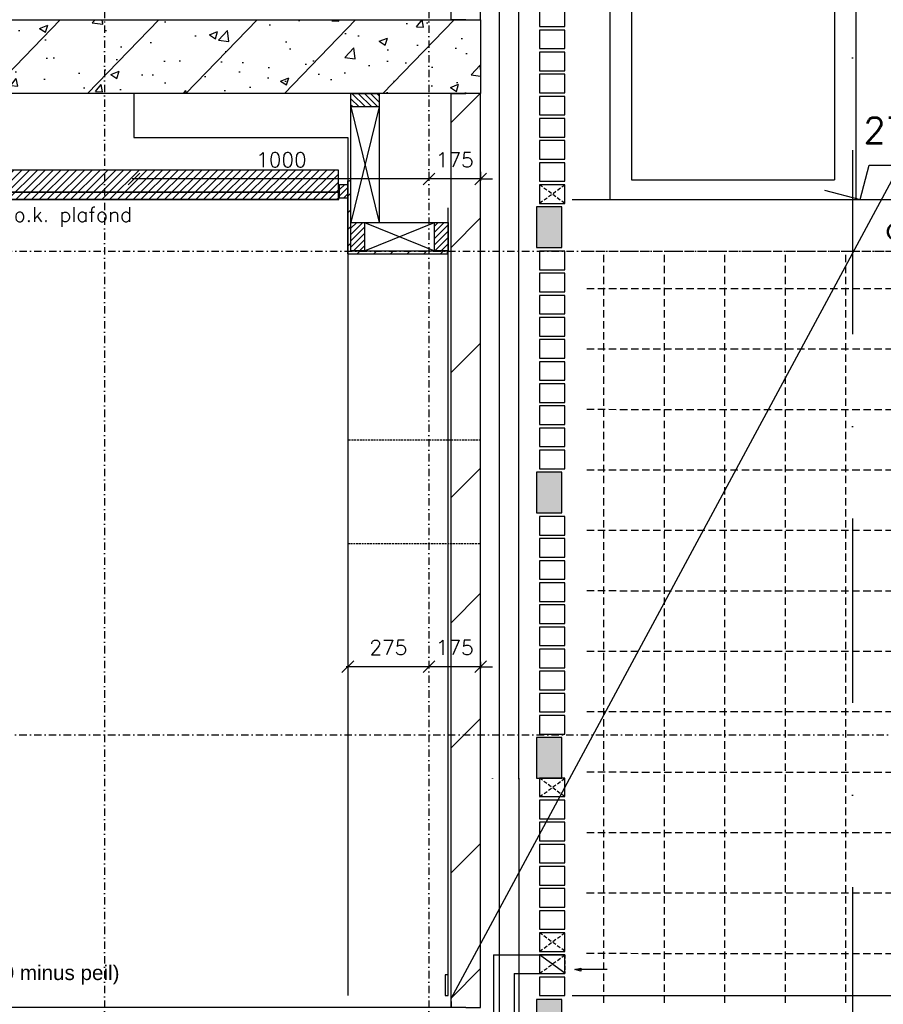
# Model space of a CAD drawing. Extents: x 149262 to 371235, y 141599 to 287858.
# Tile 46 of 60: x 162201 to 165128, y 182562 to 185902. Entities that reach past the tile are written whole.
import ezdxf

# ---------------------------------------------------------------- set-up
doc = ezdxf.new("R2010")
doc.units = 0
doc.header["$LTSCALE"] = 50
doc.header["$MEASUREMENT"] = 0
doc.header["$PDMODE"] = 3
doc.header["$PDSIZE"] = 0.1
for name, pattern in [('DASHDOT', [1, 0.5, -0.25, 0, -0.25]), ('DD1', [2.66667, 1.66667, -0.5, 0, -0.5]), ('HIDDEN', [0.375, 0.25, -0.125]), ('HIDDEN2', [0.1875, 0.125, -0.0625]), ('HIDDENX2', [0.75, 0.5, -0.25])]:
    doc.linetypes.add(name, pattern=pattern)
doc.layers.get('0').update_dxf_attribs({"linetype": 'CONTINUOUS'})
doc.layers.get('DEFPOINTS').update_dxf_attribs({"linetype": 'CONTINUOUS'})
for name, color, linetype in [('_DETAILNUMMERS', 4, 'CONTINUOUS'), ('_WANDTEGELS', 1, 'HIDDENX2'), ('A--01A1_ACEER', 1, 'CONTINUOUS'), ('A--A22--_F123-', 9, 'CONTINUOUS'), ('A--A23--_F--3-', 9, 'CONTINUOUS'), ('A--A25--_F--3-', 9, 'CONTINUOUS'), ('A--A42--_F-23-', 9, 'CONTINUOUS'), ('A--L$1-D1-ACEER', 1, 'CONTINUOUS'), ('A--L21--', 3, 'CONTINUOUS'), ('A--L21--_F-23-', 4, 'CONTINUOUS'), ('A--L21D1_BUITENWAND', 1, 'CONTINUOUS'), ('A--L21DC1_BUITENWAND', 1, 'HIDDEN'), ('A--L22--', 3, 'CONTINUOUS'), ('A--L22--_F--3-', 7, 'CONTINUOUS'), ('A--L22D2_BINNENWAND', 2, 'CONTINUOUS'), ('A--L23--_F--3-', 7, 'CONTINUOUS'), ('A--L25--', 7, 'CONTINUOUS'), ('A--L25--_F-23-', 7, 'CONTINUOUS'), ('A--L28D1_KONSTRUKTIES', 1, 'CONTINUOUS'), ('A--L28DC1_KONSTRUKTIES', 1, 'HIDDEN2'), ('A--L31--', 2, 'CONTINUOUS'), ('A--L31A1_BUITENKOZIJN', 1, 'CONTINUOUS'), ('A--L31D1_BUITENKOZIJN', 1, 'CONTINUOUS'), ('A--L35-D2-_PLAFONDS', 2, 'CONTINUOUS'), ('A--L35-D4-_PLAFONDS', 4, 'CONTINUOUS'), ('A--L35D1_PLAFONDS', 1, 'CONTINUOUS'), ('A--L42--', 7, 'CONTINUOUS'), ('A--L42--_F-23-', 7, 'CONTINUOUS'), ('A--M$1A-_F123-', 1, 'CONTINUOUS'), ('A--M01A1_MAATVOERING', 1, 'CONTINUOUS'), ('A--M01B1_HOOGTE_MAATV', 1, 'CONTINUOUS'), ('A--T$1A-_F123_20', 1, 'CONTINUOUS'), ('A--T01B2_HOOGTE_MAATV', 2, 'CONTINUOUS'), ('A--T01B3_HOOGTE_MAATV', 3, 'CONTINUOUS'), ('STRAMIEN', 8, 'DD1'), ('X--LR---_CP', 7, 'CONTINUOUS')]:
    doc.layers.add(name, color=color, linetype=linetype)
doc.styles.add('EB2', font='ARIAL.TTF')
doc.styles.add('HIEMSTRA', font='romans.shx')
doc.styles.add('HOOGTEXT', font='ROMANS.shx', dxfattribs={"height": 2.5})
doc.linetypes.add('BATTING', pattern='A,0.0001,-0.1,[134,ltypeshp.shx,S=0.1,R=0,X=-0.1,Y=0],-0.2,[134,ltypeshp.shx,S=0.1,R=180,X=0.1,Y=0],-0.1', length=0.4001)
doc.dimstyles.get("Standard").update_dxf_attribs({"dimscale": 50, "dimtxt": 2.5, "dimasz": 2, "dimexe": 0.3, "dimexo": 0.3, "dimgap": 2, "dimtad": 1, "dimdec": 0, "dimzin": 0, "dimdsep": 46, "dimtxsty": 'HIEMSTRA', "dimblk1": 'OBLIQUE', "dimblk2": 'OBLIQUE', "dimsah": 1, "dimcen": 0.09, "dimdle": 0.3, "dimclrd": 1, "dimclre": 1, "dimclrt": 2, "dimadec": 0, "dimazin": 0, "dimtfac": 1, "dimtdec": 4, "dimtix": 1, "dimtmove": 2, "dimatfit": 3, "dimldrblk": 'OBLIQUE', "dimfxl": 0, "dimtvp": 625, "dimtolj": 1, "dimtzin": 0, "dimarcsym": 0})
pattern_1 = [(45, (-163318.495, -185112.762), (-28.284271, 28.284271), [])]
pattern_2 = [(45, (0, 0), (-10.6066, 10.6066), [])]

# ---------------------------------------------------------------- blocks, each defined once
blk = doc.blocks.new('_OBLIQUE')
at = {"color": 0, "linetype": 'ByBlock'}
blk.add_line((-0.5, -0.5), (0.5, 0.5), dxfattribs=at)
blk = doc.blocks.new('*D259')
at = {"layer": 'A--M$1A-_F123-', "color": 1, "lineweight": -2}
for p, q in [((163588, 183707.4), (163548, 183707.4)), ((163588, 183723.6), (163588, 183701.4)), ((163763, 183707.4), (163588, 183707.4)), ((163763, 183723.6), (163763, 183701.4)), ((163763, 183707.4), (163803, 183707.4))]:
    blk.add_line(p, q, dxfattribs=at)
at = {"layer": 'DEFPOINTS', "color": 0}
for p in [(163588, 183729.6), (163588, 183707.4), (163763, 183729.6)]:
    blk.add_point(p, dxfattribs=at)
at = {"layer": 'A--M$1A-_F123-', "color": 1, "lineweight": -2, "xscale": 40, "yscale": 40, "zscale": 40}
blk.add_blockref('_OBLIQUE', (163588, 183707.4), dxfattribs=at)
at = {"layer": 'A--M$1A-_F123-', "color": 1, "lineweight": -2, "xscale": 40, "yscale": 40, "zscale": 40, "rotation": 180}
blk.add_blockref('_OBLIQUE', (163763, 183707.4), dxfattribs=at)
at = {"layer": 'A--M$1A-_F123-', "color": 2, "insert": (163675.5, 183772.4), "char_height": 50, "attachment_point": 5, "style": 'HIEMSTRA'}
blk.add_mtext('\\A1;175', dxfattribs=at)
blk = doc.blocks.new('*D260')
at = {"layer": 'A--M$1A-_F123-', "color": 1, "lineweight": -2}
blk.add_line((163594, 183707.4), (163307.1, 183707.4), dxfattribs=at)
at = {"layer": 'DEFPOINTS', "color": 0}
for p in [(163313.1, 183707.4), (163313.1, 183707.4), (163588, 183707.4)]:
    blk.add_point(p, dxfattribs=at)
at = {"layer": 'A--M$1A-_F123-', "color": 1, "lineweight": -2, "xscale": 40, "yscale": 40, "zscale": 40, "rotation": 180}
blk.add_blockref('_OBLIQUE', (163313.1, 183707.4), dxfattribs=at)
at = {"layer": 'A--M$1A-_F123-', "color": 1, "lineweight": -2, "xscale": 40, "yscale": 40, "zscale": 40}
blk.add_blockref('_OBLIQUE', (163588, 183707.4), dxfattribs=at)
at = {"layer": 'A--M$1A-_F123-', "color": 2, "insert": (163450.5, 183772.4), "char_height": 50, "attachment_point": 5, "style": 'HIEMSTRA'}
blk.add_mtext('\\A1;275', dxfattribs=at)
blk = doc.blocks.new('*D263')
at = {"layer": 'A--M$1A-_F123-', "color": 1, "lineweight": -2}
for p, q in [((163588, 185385.9), (163588, 185355.5)), ((163763.1, 185385.9), (163763.1, 185355.5)), ((163588, 185361.5), (163548, 185361.5)), ((163763.1, 185361.5), (163588, 185361.5)), ((163763.1, 185361.5), (163803.1, 185361.5))]:
    blk.add_line(p, q, dxfattribs=at)
at = {"layer": 'DEFPOINTS', "color": 0}
for p in [(163588, 185391.9), (163763.1, 185391.9), (163588, 185361.5)]:
    blk.add_point(p, dxfattribs=at)
at = {"layer": 'A--M$1A-_F123-', "color": 1, "lineweight": -2, "xscale": 40, "yscale": 40, "zscale": 40}
blk.add_blockref('_OBLIQUE', (163588, 185361.5), dxfattribs=at)
at = {"layer": 'A--M$1A-_F123-', "color": 1, "lineweight": -2, "xscale": 40, "yscale": 40, "zscale": 40, "rotation": 180}
blk.add_blockref('_OBLIQUE', (163763.1, 185361.5), dxfattribs=at)
at = {"layer": 'A--M$1A-_F123-', "color": 2, "insert": (163675.5, 185426.5), "char_height": 50, "attachment_point": 5, "style": 'HIEMSTRA'}
blk.add_mtext('\\A1;175', dxfattribs=at)
blk = doc.blocks.new('*D264')
at = {"layer": 'A--M$1A-_F123-', "color": 1, "lineweight": -2}
blk.add_line((163594, 185361.5), (162582, 185361.5), dxfattribs=at)
at = {"layer": 'DEFPOINTS', "color": 0}
for p in [(162588, 185361.5), (162588, 185361.5), (163588, 185361.5)]:
    blk.add_point(p, dxfattribs=at)
at = {"layer": 'A--M$1A-_F123-', "color": 1, "lineweight": -2, "xscale": 40, "yscale": 40, "zscale": 40, "rotation": 180}
blk.add_blockref('_OBLIQUE', (162588, 185361.5), dxfattribs=at)
at = {"layer": 'A--M$1A-_F123-', "color": 1, "lineweight": -2, "xscale": 40, "yscale": 40, "zscale": 40}
blk.add_blockref('_OBLIQUE', (163588, 185361.5), dxfattribs=at)
at = {"layer": 'A--M$1A-_F123-', "color": 2, "insert": (163088, 185426.5), "char_height": 50, "attachment_point": 5, "style": 'HIEMSTRA'}
blk.add_mtext('\\A1;1000', dxfattribs=at)
blk = doc.blocks.new('*U604')
at = {"layer": 'A--A22--_F123-', "linetype": 'Continuous'}
h = blk.add_hatch(dxfattribs=at)
h.set_pattern_fill('ALFALINE', color=256, scale=300, style=0)
h.set_pattern_definition([(45, (-163713, -182551.78), (-212.13203, 212.13203), [])])
h.paths.add_polyline_path([(0, 0), (-50, 0), (-50, 3100), (0, 3100), (50, 3100), (50, 0)])
at = {"layer": 'A--L22--_F--3-', "color": 4, "linetype": 'Continuous'}
for points in [[(0, 0), (-50, 0), (-50, 3100), (0, 3100)], [(0, 0), (50, 0), (50, 3100), (0, 3100)]]:
    blk.add_lwpolyline(points, dxfattribs=at)
blk = doc.blocks.new('*D270')
at = {"layer": 'A--M$1A-_F123-', "color": 1, "lineweight": -2}
for p, q in [((163588, 183707.4), (163548, 183707.4)), ((163588, 183723.6), (163588, 183701.4)), ((163763, 183707.4), (163588, 183707.4)), ((163763, 183723.6), (163763, 183701.4)), ((163763, 183707.4), (163803, 183707.4))]:
    blk.add_line(p, q, dxfattribs=at)
at = {"layer": 'DEFPOINTS', "color": 0}
for p in [(163588, 183729.6), (163588, 183707.4), (163763, 183729.6)]:
    blk.add_point(p, dxfattribs=at)
at = {"layer": 'A--M$1A-_F123-', "color": 1, "lineweight": -2, "xscale": 40, "yscale": 40, "zscale": 40}
blk.add_blockref('_OBLIQUE', (163588, 183707.4), dxfattribs=at)
at = {"layer": 'A--M$1A-_F123-', "color": 1, "lineweight": -2, "xscale": 40, "yscale": 40, "zscale": 40, "rotation": 180}
blk.add_blockref('_OBLIQUE', (163763, 183707.4), dxfattribs=at)
at = {"layer": 'A--M$1A-_F123-', "color": 2, "insert": (163675.5, 183772.4), "char_height": 50, "attachment_point": 5, "style": 'HIEMSTRA'}
blk.add_mtext('\\A1;175', dxfattribs=at)
blk = doc.blocks.new('*D271')
at = {"layer": 'A--M$1A-_F123-', "color": 1, "lineweight": -2}
blk.add_line((163594, 183707.4), (163307.1, 183707.4), dxfattribs=at)
at = {"layer": 'DEFPOINTS', "color": 0}
for p in [(163313.1, 183707.4), (163313.1, 183707.4), (163588, 183707.4)]:
    blk.add_point(p, dxfattribs=at)
at = {"layer": 'A--M$1A-_F123-', "color": 1, "lineweight": -2, "xscale": 40, "yscale": 40, "zscale": 40, "rotation": 180}
blk.add_blockref('_OBLIQUE', (163313.1, 183707.4), dxfattribs=at)
at = {"layer": 'A--M$1A-_F123-', "color": 1, "lineweight": -2, "xscale": 40, "yscale": 40, "zscale": 40}
blk.add_blockref('_OBLIQUE', (163588, 183707.4), dxfattribs=at)
at = {"layer": 'A--M$1A-_F123-', "color": 2, "insert": (163450.5, 183772.4), "char_height": 50, "attachment_point": 5, "style": 'HIEMSTRA'}
blk.add_mtext('\\A1;275', dxfattribs=at)
blk = doc.blocks.new('*D275')
at = {"layer": 'A--M$1A-_F123-', "color": 1, "lineweight": -2}
for p, q in [((163588, 185385.9), (163588, 185355.5)), ((163763.1, 185385.9), (163763.1, 185355.5)), ((163588, 185361.5), (163548, 185361.5)), ((163763.1, 185361.5), (163588, 185361.5)), ((163763.1, 185361.5), (163803.1, 185361.5))]:
    blk.add_line(p, q, dxfattribs=at)
at = {"layer": 'DEFPOINTS', "color": 0}
for p in [(163588, 185391.9), (163763.1, 185391.9), (163588, 185361.5)]:
    blk.add_point(p, dxfattribs=at)
at = {"layer": 'A--M$1A-_F123-', "color": 1, "lineweight": -2, "xscale": 40, "yscale": 40, "zscale": 40}
blk.add_blockref('_OBLIQUE', (163588, 185361.5), dxfattribs=at)
at = {"layer": 'A--M$1A-_F123-', "color": 1, "lineweight": -2, "xscale": 40, "yscale": 40, "zscale": 40, "rotation": 180}
blk.add_blockref('_OBLIQUE', (163763.1, 185361.5), dxfattribs=at)
at = {"layer": 'A--M$1A-_F123-', "color": 2, "insert": (163675.5, 185426.5), "char_height": 50, "attachment_point": 5, "style": 'HIEMSTRA'}
blk.add_mtext('\\A1;175', dxfattribs=at)
blk = doc.blocks.new('*U603')
at = {"layer": 'A--A42--_F-23-', "linetype": 'Continuous'}
h = blk.add_hatch(dxfattribs=at)
h.set_pattern_fill('ALFALINE', color=256, scale=40, style=0)
h.set_pattern_definition(pattern_1)
h.paths.add_polyline_path([(0, 0), (-5, -5), (-5, 242.2), (0, 242.2), (5, 242.2), (5, 5)])
at = {"layer": 'A--L42--_F-23-', "color": 2, "linetype": 'Continuous'}
for points in [[(-5, -5), (-5, -5), (-5, 242.2), (0, 242.2)], [(5, 5), (5, 5), (5, 242.2), (0, 242.2)]]:
    blk.add_lwpolyline(points, dxfattribs=at)
blk = doc.blocks.new('Q020283-')
at = {"layer": 'A--A25--_F--3-'}
h = blk.add_hatch(dxfattribs=at)
h.set_pattern_fill('ALFALINE', color=256, scale=15, style=0, pattern_type=2)
h.set_pattern_definition(pattern_2)
h.paths.add_polyline_path([(0, 0), (0, 96), (46, 96), (46, 0)])
at = {"layer": 'A--L25--_F-23-', "color": 2, "linetype": 'Continuous'}
blk.add_lwpolyline([(0, 0), (0, 96), (46, 96), (46, 0)], close=True, dxfattribs=at)
at = {"layer": 'X--LR---_CP'}
for p in [(0, 0), (0, 0), (46, 0)]:
    blk.add_point(p, dxfattribs=at)
blk = doc.blocks.new('Q020259-')
at = {"layer": 'A--A25--_F--3-'}
h = blk.add_hatch(dxfattribs=at)
h.set_pattern_fill('ALFALINE', color=256, scale=15, style=0, pattern_type=2)
h.set_pattern_definition(pattern_2)
h.paths.add_polyline_path([(0, 0), (0, 46), (28, 46), (28, 0)])
at = {"layer": 'A--L25--_F-23-', "color": 2, "linetype": 'Continuous'}
blk.add_lwpolyline([(0, 0), (0, 46), (28, 46), (28, 0)], close=True, dxfattribs=at)
at = {"layer": 'X--LR---_CP'}
for p in [(0, 0), (0, 0), (28, 0)]:
    blk.add_point(p, dxfattribs=at)
blk = doc.blocks.new('*U602')
at = {"layer": 'A--A42--_F-23-', "linetype": 'Continuous'}
h = blk.add_hatch(dxfattribs=at)
h.set_pattern_fill('ALFALINE', color=256, scale=40, style=0)
h.set_pattern_definition(pattern_1)
h.paths.add_polyline_path([(0, 0), (-5, -5), (332.5, -5), (332.5, 0), (332.5, 5), (5, 5)])
at = {"layer": 'A--L42--_F-23-', "color": 2, "linetype": 'Continuous'}
for points in [[(-5, -5), (-5, -5), (332.5, -5), (332.5, 0)], [(5, 5), (5, 5), (332.5, 5), (332.5, 0)]]:
    blk.add_lwpolyline(points, dxfattribs=at)
blk = doc.blocks.new('*U599')
at = {"layer": 'A--A22--_F123-', "linetype": 'Continuous'}
h = blk.add_hatch(dxfattribs=at)
h.set_pattern_fill('ALFALINE', color=256, scale=300, style=0)
h.set_pattern_definition([(45, (-163713.02, -185901.78), (-212.13203, 212.13203), [])])
h.paths.add_polyline_path([(0, 0), (-50, 0), (-50, 3249.9), (0, 3249.9), (50, 3249.9), (50, 0)])
at = {"layer": 'A--L22--_F--3-', "color": 4, "linetype": 'Continuous'}
for points in [[(0, 0), (-50, 0), (-50, 3249.9), (0, 3249.9)], [(0, 0), (50, 0), (50, 3249.9), (0, 3249.9)]]:
    blk.add_lwpolyline(points, dxfattribs=at)
blk = doc.blocks.new('*U577')
at = {"layer": 'A--L23--_F--3-', "color": 2, "linetype": 'Continuous'}
blk.add_lwpolyline([(0, 0), (0, -20), (-6500.9, -20), (-6500.9, 0)], dxfattribs=at)
blk = doc.blocks.new('HOOGTEP')
at = {"layer": 'A--M01A1_MAATVOERING'}
for p, q in [((0, 0), (0.624, 2.33)), ((0.624, 2.33), (8.794, 2.33)), ((-2.415, 0.647), (0, 0))]:
    blk.add_line(p, q, dxfattribs=at)
at = {"layer": 'A--M01B1_HOOGTE_MAATV'}
blk.add_line((-1.379, 0), (0.911, 0), dxfattribs=at)
at = {"layer": 'A--T01B2_HOOGTE_MAATV', "style": 'HOOGTEXT', "flags": 4}
blk.add_attdef('TEKST', (1.84, -0.671), '', height=1.5, dxfattribs=at)
at = {"layer": 'A--T01B3_HOOGTE_MAATV', "style": 'HOOGTEXT', "flags": 4}
blk.add_attdef('HOOGTE', (1.673, 3.819), '', height=1.75, dxfattribs=at)

msp = doc.modelspace()

# ---------------------------------------------------------------- hatches: boundary and pattern name
at = {"layer": 'A--01A1_ACEER', "linetype": 'Continuous'}
h = msp.add_hatch(dxfattribs=at)
h.set_pattern_fill('ANSI31', color=256, scale=150, style=0)
h.set_pattern_definition([(45, (-151.275, 90145.882), (-13.2582521, 13.2582521), [])])
h.paths.add_polyline_path([(160348, 185291.8), (163280.8, 185291.8), (163280.8, 185391.8), (160348, 185391.8)])
at = {"layer": 'A--A23--_F--3-'}
h = msp.add_hatch(dxfattribs=at)
h.set_pattern_fill('ALFABET', color=256, scale=40, angle=1, style=0, pattern_type=2)
h.set_pattern_definition([(46, (98071.24, 208488.68), (-172.64155, 166.718), []), (51, (98071.24, 208488.68), (287.29845, -20.0899), [30, -330]), (356, (98071.24, 208488.68), (-60.7431, 299.8624), [24, -264]), (101.4514, (98095.19, 208487), (226.5556, 279.7724), [25.4961, -280.4568]), (47.1842, (98069.85, 208568.66), (427.9869, -58.7472), [45, -495]), (97.6356, (98105.5, 208563.77), (367.0079, 396.1126), [38.244, -420.6852]), (352.1842, (98069.85, 208568.66), (367.0076, 396.113), [36, -396]), (22, (98110.2, 208549.37), (241.5371, -156.85604), [30, -330]), (327, (98110.2, 208549.37), (92.2491, 291.7144), [24, -264]), (72.4514, (98130.32, 208536.3), (333.7863, 134.8581), [25.4961, -280.4568]), (38.5, (98071.24, 208488.68), (2.53928, 133.22215), [0, -260.8, 0, -268, 0, -265]), (8.5, (98071.24, 208488.68), (102.45841, 159.57714), [0, -152.8, 0, -254.8, 0, -101]), (328.5, (97982.06, 208487.12), (213.6539, -5.29398), [0, -100, 0, -312, 0, -414]), (318.5, (97942.06, 208486.42), (232.5401, 44.1071), [0, -130, 0, -207.2, 0, -294]), (318.5, (97942.06, 208486.42), (232.5401, 44.1071), [0, -130, 0, -207.2, 0, -294])])
h.paths.add_polyline_path([(163763, 185651.8), (158181, 185651.8), (158181, 185811.8), (158281, 185811.8), (158281, 185901.8), (163763, 185901.8)])
at = {"layer": 'A--L31--'}
for points in [[(163953, 185266.8), (164038, 185266.8), (164038, 185128.8), (163953, 185128.8)], [(163953, 184366.8), (164038, 184366.8), (164038, 184228.8), (163953, 184228.8)], [(163953, 183466.8), (164038, 183466.8), (164038, 183328.8), (163953, 183328.8)], [(163953, 182578.7), (164038, 182578.7), (164038, 182440.7), (163953, 182440.7)]]:
    msp.add_hatch(color=8, dxfattribs=at).paths.add_polyline_path(points)

# ---------------------------------------------------------------- linework, layer by layer
at = {"layer": '_DETAILNUMMERS'}
msp.add_line((163663, 182581.8), (169401, 193241.8), dxfattribs=at)
at = {"layer": '_WANDTEGELS'}
for p, q in [((164123.1, 185117), (168836.9, 185116.6)), ((164181.2, 182566.8), (164181.2, 185117)), ((164386.2, 182566.8), (164386.2, 185117)), ((164591.2, 182566.8), (164591.2, 185117)), ((164796.2, 182566.8), (164796.2, 185117)), ((165001.2, 182566.8), (165001.2, 185116.9)), ((164123.1, 184990.3), (166046.9, 184989.7)), ((164123, 184785.3), (166046.9, 184784.7, 0)), ((164122.9, 184580.3), (166046.8, 184579.7, 0)), ((164122.9, 184375.3), (166046.7, 184374.7, 0)), ((164122.8, 184170.3), (166046.7, 184169.7, 0)), ((164122.7, 183965.3), (166046.6, 183964.7, 0)), ((164122.7, 183760.3), (166046.5, 183759.7, 0)), ((164122.6, 183555.3), (166046.5, 183554.7, 0)), ((164122.5, 183350.3), (166046.4, 183349.7, 0)), ((164122.5, 183145.3), (166046.3, 183144.7, 0)), ((164122.4, 182940.3), (166046.3, 182939.7, 0)), ((164122.4, 182735.3), (166046.2, 182734.7, 0))]:
    msp.add_line(p, q, dxfattribs=at)
at = {"layer": 'A--01A1_ACEER', "linetype": 'BATTING', "ltscale": 30}
msp.add_line((163827.5, 181596.8), (163827.5, 189401.8), dxfattribs=at)
at = {"layer": 'A--01A1_ACEER'}
for p, q in [((163893, 183325.6), (163893, 188606.1)), ((163893, 183328.8), (163893, 181596.8))]:
    msp.add_line(p, q, dxfattribs=at)
at = {"layer": 'A--L$1-D1-ACEER'}
msp.add_line((164192.3, 182680.3), (164085.1, 182680.3), dxfattribs=at)
msp.add_lwpolyline([(164102.8, 182675.3), (164082.8, 182680.3), (164082.8, 182680.3), (164102.8, 182685.3)], close=True, dxfattribs=at)
msp.add_lwpolyline([(164102.8, 182675.3), (164082.8, 182680.3), (164082.8, 182680.3), (164102.8, 182685.3)], close=True, dxfattribs=at)
at = {"layer": 'A--L21--'}
for points in [[(163963, 185878.8), (164048, 185878.8), (164048, 185941.8), (163963, 185941.8)], [(163963, 185803.8), (164048, 185803.8), (164048, 185866.8), (163963, 185866.8)], [(163963, 185728.8), (164048, 185728.8), (164048, 185791.8), (163963, 185791.8)], [(163963, 185653.8), (164048, 185653.8), (164048, 185716.8), (163963, 185716.8)], [(163963, 185578.8), (164048, 185578.8), (164048, 185641.8), (163963, 185641.8)], [(163963, 185503.8), (164048, 185503.8), (164048, 185566.8), (163963, 185566.8)], [(163963, 185428.8), (164048, 185428.8), (164048, 185491.8), (163963, 185491.8)], [(163963, 185353.8), (164048, 185353.8), (164048, 185416.8), (163963, 185416.8)], [(163963, 185278.8), (164048, 185278.8), (164048, 185341.8), (163963, 185341.8)], [(163953, 185128.8), (164038, 185128.8), (164038, 185266.8), (163953, 185266.8)], [(163963, 185053.8), (164048, 185053.8), (164048, 185116.8), (163963, 185116.8)], [(163963, 184978.8), (164048, 184978.8), (164048, 185041.8), (163963, 185041.8)], [(163963, 184903.8), (164048, 184903.8), (164048, 184966.8), (163963, 184966.8)], [(163963, 184828.8), (164048, 184828.8), (164048, 184891.8), (163963, 184891.8)], [(163963, 184753.8), (164048, 184753.8), (164048, 184816.8), (163963, 184816.8)], [(163963, 184678.8), (164048, 184678.8), (164048, 184741.8), (163963, 184741.8)], [(163963, 184603.8), (164048, 184603.8), (164048, 184666.8), (163963, 184666.8)], [(163963, 184528.8), (164048, 184528.8), (164048, 184591.8), (163963, 184591.8)], [(163963, 184453.8), (164048, 184453.8), (164048, 184516.8), (163963, 184516.8)], [(163963, 184378.8), (164048, 184378.8), (164048, 184441.8), (163963, 184441.8)], [(163953, 184228.8), (164038, 184228.8), (164038, 184366.8), (163953, 184366.8)], [(163963, 184153.8), (164048, 184153.8), (164048, 184216.8), (163963, 184216.8)], [(163963, 184153.8), (164048, 184153.8), (164048, 184216.8), (163963, 184216.8)], [(163963, 184078.8), (164048, 184078.8), (164048, 184141.8), (163963, 184141.8)], [(163963, 184003.8), (164048, 184003.8), (164048, 184066.8), (163963, 184066.8)], [(163963, 183928.8), (164048, 183928.8), (164048, 183991.8), (163963, 183991.8)], [(163963, 183853.8), (164048, 183853.8), (164048, 183916.8), (163963, 183916.8)], [(163963, 183778.8), (164048, 183778.8), (164048, 183841.8), (163963, 183841.8)], [(163963, 183703.8), (164048, 183703.8), (164048, 183766.8), (163963, 183766.8)], [(163963, 183628.8), (164048, 183628.8), (164048, 183691.8), (163963, 183691.8)], [(163963, 183553.8), (164048, 183553.8), (164048, 183616.8), (163963, 183616.8)], [(163963, 183478.8), (164048, 183478.8), (164048, 183541.8), (163963, 183541.8)], [(163953, 183328.8), (164038, 183328.8), (164038, 183466.8), (163953, 183466.8)], [(163963, 183266.8), (164048, 183266.8), (164048, 183329.8), (163963, 183329.8)], [(163963, 183191.8), (164048, 183191.8), (164048, 183254.8), (163963, 183254.8)], [(163963, 183116.8), (164048, 183116.8), (164048, 183179.8), (163963, 183179.8)], [(163963, 183041.8), (164048, 183041.8), (164048, 183104.8), (163963, 183104.8)], [(163963, 182966.8), (164048, 182966.8), (164048, 183029.8), (163963, 183029.8)], [(163963, 182891.8), (164048, 182891.8), (164048, 182954.8), (163963, 182954.8)], [(163963, 182816.8), (164048, 182816.8), (164048, 182879.8), (163963, 182879.8)], [(163963, 182741.8), (164048, 182741.8), (164048, 182804.8), (163963, 182804.8)], [(163963, 182741.8), (164048, 182741.8), (164048, 182804.8), (163963, 182804.8)], [(163963, 182666.8), (164048, 182666.8), (164048, 182729.8), (163963, 182729.8)], [(163963, 182666.8), (164048, 182666.8), (164048, 182729.8), (163963, 182729.8)], [(163963, 182591.8), (164048, 182591.8), (164048, 182654.8), (163963, 182654.8)], [(163953, 182440.7), (164038, 182440.7), (164038, 182578.7), (163953, 182578.7)]]:
    msp.add_lwpolyline(points, close=True, dxfattribs=at)
at = {"layer": 'A--L21--_F-23-', "linetype": 'Continuous'}
msp.add_lwpolyline([(163763, 185651.8), (158181, 185651.8), (158181, 185811.8), (158281, 185811.8), (158281, 185901.8), (163763, 185901.8), (163763, 185651.8)], dxfattribs=at)
at = {"layer": 'A--L21D1_BUITENWAND'}
msp.add_line((164048, 182667.6), (163963, 182729.8), dxfattribs=at)
at = {"layer": 'A--L21DC1_BUITENWAND'}
for p, q in [((163963, 185279.6), (164048, 185341.8)), ((164048, 185278.8), (163963, 185341.8)), ((164048, 183266.8), (163963, 183329)), ((163963, 183266), (164048, 183329)), ((164048, 182742.6), (163963, 182804.8)), ((163963, 182741.8), (164048, 182804.8)), ((163963, 182666.8), (164048, 182729.8)), ((164048, 182729.8), (164048, 182666.8)), ((164048, 182729.8), (164048, 182666.8))]:
    msp.add_line(p, q, dxfattribs=at)
at = {"layer": 'A--L21DC1_BUITENWAND', "ltscale": 50}
for p, q in [((163806.3, 182729.8), (164048, 182729.8)), ((163806.3, 182729.8), (164048, 182729.8)), ((163806.3, 182729.8), (163806.3, 181844.8)), ((163876.3, 182666.8), (164048, 182666.8)), ((163876.3, 182666.8), (164048, 182666.8)), ((163876.3, 182666.8), (163876.3, 181774.8))]:
    msp.add_line(p, q, dxfattribs=at)
at = {"layer": 'A--L22D2_BINNENWAND'}
msp.add_line((163653, 182591.8), (163653, 185263.2), dxfattribs=at)
msp.add_lwpolyline([(163643, 182591.8), (163653, 182591.8), (163653, 182661.8), (163643, 182661.8)], close=True, dxfattribs=at)
at = {"layer": 'A--L28D1_KONSTRUKTIES'}
msp.add_lwpolyline([(162588, 185651.8), (162588, 185501.8), (163313, 185501.8), (163313, 182591.8)], dxfattribs=at)
at = {"layer": 'A--L28DC1_KONSTRUKTIES'}
for points in [[(163313, 184125.3), (163763, 184125.3), (163763, 184475.3), (163313, 184475.3)], [(163313.1, 184125.4), (163763.1, 184125.4), (163763.1, 184475.4), (163313.1, 184475.4)]]:
    msp.add_lwpolyline(points, close=True, dxfattribs=at)
at = {"layer": 'A--L31--'}
for p, q in [((164202, 185291.8), (164202, 193184.6)), ((165035.4, 185291.8), (165035.4, 193184.6)), ((164073, 185291.8), (168954.7, 185291.8)), ((164073, 182591.8), (169576.8, 182591.8))]:
    msp.add_line(p, q, dxfattribs=at)
at = {"layer": 'A--L31A1_BUITENKOZIJN'}
for p, q in [((164274.9, 186851.8), (164274.9, 185358.8)), ((164962.4, 186851.8, 0.1), (164962.4, 185358.8, 0.1)), ((164274.9, 185358.8), (164962.4, 185358.8))]:
    msp.add_line(p, q, dxfattribs=at)
at = {"layer": 'A--L31D1_BUITENKOZIJN'}
for p, q in [((163323.5, 185605.8), (163419.5, 185213.8)), ((163419.5, 185605.8), (163323.5, 185213.8)), ((163323.5, 185354.9), (163323.5, 185605.8)), ((163419.5, 185605.8), (163419.5, 185213.8)), ((163369.5, 185117.8), (163607, 185213.8)), ((163369.5, 185213.8), (163607, 185117.8)), ((163369.5, 185213.8), (163607, 185213.8))]:
    msp.add_line(p, q, dxfattribs=at)
at = {"layer": 'A--L35-D2-_PLAFONDS'}
for points in [[(163280.8, 185316.8), (160380.2, 185316.8)], [(163070.8, 185316.8), (160400.2, 185316.8)], [(161519.1, 185316.8), (163280.8, 185316.8), (163280.8, 185291.8), (161519.1, 185291.8)], [(160380.2, 185291.8), (163280.8, 185291.8)], [(160400.2, 185291.8), (163070.8, 185291.8)]]:
    msp.add_lwpolyline(points, dxfattribs=at)
at = {"layer": 'A--L35-D4-_PLAFONDS'}
msp.add_line((163280.8, 185289.8), (163280.8, 185339.8), dxfattribs=at)
at = {"layer": 'A--L35D1_PLAFONDS', "linetype": 'Continuous'}
msp.add_lwpolyline([(160348, 185291.8), (163280.8, 185291.8), (163280.8, 185391.8), (160348, 185391.8)], close=True, dxfattribs=at)
at = {"layer": 'STRAMIEN', "linetype": 'DASHDOT'}
for p, q in [((162488, 200460.9), (162488, 180318.1)), ((163588, 200460.9), (163588, 180318.1)), ((160246, 185116.8), (166089.8, 185116.8)), ((160245.5, 183476.8), (166089.8, 183476.8))]:
    msp.add_line(p, q, dxfattribs=at)
at = {"layer": 'STRAMIEN', "linetype": 'DASHDOT', "ltscale": 25}
msp.add_line((165024, 200460.9), (165024, 180900.2), dxfattribs=at)
at = {"layer": 'X--LR---_CP', "color": 4, "linetype": 'Continuous'}
msp.add_point((163803, 183328.8), dxfattribs=at)

# ---------------------------------------------------------------- block references
ref = msp.add_blockref('HOOGTEP', (165049.1, 185291.8), dxfattribs=dict(xscale=50, yscale=50, zscale=50))
ref.add_attrib('TEKST', 'o.k. plafond', (165133.4, 185157.8), dxfattribs={"layer": 'A--T01B2_HOOGTE_MAATV', "height": 75, "style": 'HOOGTEXT', "flags": 4})
ref.add_attrib('HOOGTE', '2700+vloer', (165060.8, 185482.8), dxfattribs={"layer": 'A--T01B3_HOOGTE_MAATV', "height": 87.5, "style": 'HOOGTEXT', "flags": 4})
at = {"layer": 'A--L21D1_BUITENWAND'}
msp.add_blockref('*U577', (163663, 182571.8), dxfattribs=at)
at = {"layer": 'A--L22--'}
for name, p in [('*U599', (163713, 185901.8)), ('*U604', (163713, 182551.8))]:
    msp.add_blockref(name, p, dxfattribs=at)
at = {"layer": 'A--L25--', "rotation": 270}
msp.add_blockref('Q020283-', (163323.5, 185651.8), dxfattribs=at)
at = {"layer": 'A--L25--'}
for name, p in [('Q020259-', (163285, 185296.8)), ('Q020283-', (163323.5, 185117.8)), ('Q020283-', (163607, 185117.8))]:
    msp.add_blockref(name, p, dxfattribs=at)
at = {"layer": 'A--L42--'}
for name in ['*U603', '*U602']:
    msp.add_blockref(name, (163318.5, 185112.8), dxfattribs=at)

# ---------------------------------------------------------------- texts
at = {"layer": 'A--01A1_ACEER', "linetype": 'Continuous', "style": 'HIEMSTRA'}
msp.add_text('armaturenstrook 100mm vanaf o.k. plafond', height=50, dxfattribs=at).set_placement((161083.6, 185215.9))
at = {"layer": 'A--T$1A-_F123_20', "style": 'EB2'}
msp.add_text('natuurstenen vloeren (b.k. ruwe vloer = 70 minus peil)', height=50, dxfattribs=at).set_placement((160871.6, 182644.6))

# ---------------------------------------------------------------- dimensions: what is measured, and where the dimension line sits
at = {"layer": 'A--M$1A-_F123-'}
for base, p1, p2, picture, middle in [((162588, 185361.5), (163588, 185361.5), (162588, 185361.5), '*D264', (163088, 185426.5)), ((163588, 185361.5), (163763.1, 185391.9), (163588, 185391.9), '*D263', (163675.5, 185426.5)), ((163588, 185361.5), (163763.1, 185391.9), (163588, 185391.9), '*D275', (163675.5, 185426.5)), ((163313.1, 183707.4), (163588, 183707.4), (163313.1, 183707.4), '*D260', (163450.5, 183772.4)), ((163313.1, 183707.4), (163588, 183707.4), (163313.1, 183707.4), '*D271', (163450.5, 183772.4)), ((163588, 183707.4), (163763, 183729.6), (163588, 183729.6), '*D259', (163675.5, 183772.4)), ((163588, 183707.4), (163763, 183729.6), (163588, 183729.6), '*D270', (163675.5, 183772.4))]:
    dim = msp.add_linear_dim(base=base, p1=p1, p2=p2, dimstyle='Standard', override={"dimscale": 20}, dxfattribs=at)
    dim.commit()
    dim.dimension.update_dxf_attribs({"geometry": picture, "text_midpoint": middle})

doc.saveas('drawing.dxf')
